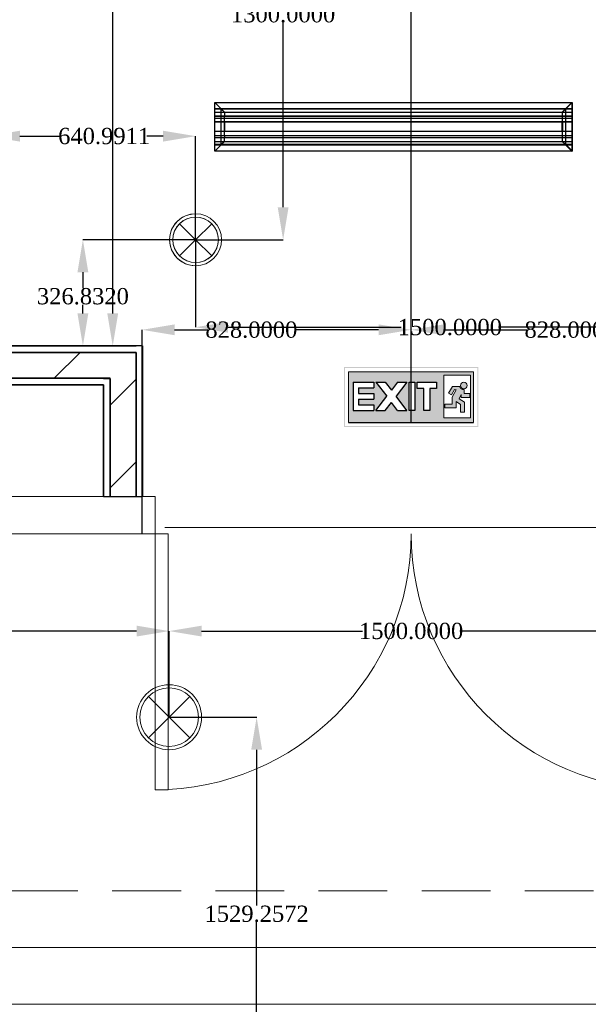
# Model space of a CAD drawing. Header units: inches. Extents: x -78787 to 29484, y -9517 to 23232.
# Tile 24 of 256: x -13874 to -12124, y -6532 to -3499. Entities that reach past the tile are written whole.
import ezdxf
from ezdxf.enums import TextEntityAlignment as Align

# ---------------------------------------------------------------- set-up
doc = ezdxf.new("R2010")
doc.units = ezdxf.units.IN
doc.header["$MEASUREMENT"] = 0
doc.linetypes.add('Dot & Dashed', pattern=[670.277762, 317.5, -176.388889, 0, -176.388874])
doc.linetypes.add('Hidden', pattern=[317.5, 211.666667, -105.833333])
for name, color, linetype in [('- ავარიული განათება', 7, 'Continuous'), ('- განათება', 7, 'Continuous'), ('- მექანიკური ნაწილი', 7, 'Continuous'), ('Edges', 7, 'Continuous'), ('New_Structural - Bearing', 7, 'Continuous'), ('Structural - Bearing', 7, 'Continuous'), ('Structural - Grid', 7, 'Continuous')]:
    doc.layers.add(name, color=color, linetype=linetype)
for name, color, linetype, lineweight in [('Archicad Doors_Pen_No__1', 7, 'Continuous', 13), ('New_2D Drafting - General_Pen_No__2', 8, 'Continuous', 15), ('New_Interior - Lamp_Pen_No__20', 1, 'Continuous', 0), ('New_Structural - Bearing_Pen_No__1', 7, 'Continuous', 13), ('New_Structural - Bearing_Pen_No__6', 5, 'Continuous', 35), ('Structural - Bearing_Pen_No__1', 7, 'Continuous', 13)]:
    doc.layers.add(name, color=color, linetype=linetype, lineweight=lineweight)
for name, color, linetype, lineweight, true_color in [('New_Interior - Lamp_Pen_No__77', 7, 'Continuous', 20, 0xffeb28), ('New_Structural - Bearing_Pen_No__57', 7, 'Continuous', 25, 0xdcd214), ('Structural - Bearing_Pen_No__102', 7, 'Continuous', 13, 0xcccccc), ('Structural - Grid_Pen_No__81', 7, 'Continuous', 20, 0x6a6a6a)]:
    doc.layers.add(name, color=color, linetype=linetype, lineweight=lineweight, true_color=true_color)
doc.styles.add('GENERATED_STYLE_2', font='txt')
doc.styles.get("Standard").update_dxf_attribs({"font": 'arial.ttf'})
doc.dimstyles.get("Standard").update_dxf_attribs({"dimtxt": 0.18, "dimasz": 0.18, "dimexe": 0.18, "dimexo": 0.0625, "dimgap": 0.09, "dimtad": 0, "dimtih": 1, "dimtoh": 1, "dimdec": 4, "dimzin": 0, "dimdsep": 46, "dimtxsty": 'Standard', "dimcen": 0.09, "dimadec": 0, "dimazin": 0, "dimtfac": 1, "dimtdec": 4, "dimtofl": 0, "dimtmove": 0, "dimatfit": 3, "dimfxl": 1, "dimtolj": 1, "dimtzin": 0, "dimarcsym": 0})
pattern_1 = [(45, (0, 0), (-127.2792, 127.2792), [])]

# ---------------------------------------------------------------- blocks, each defined once
blk = doc.blocks.new('Slab_1', base_point=(-47183.8, 14488))
at = {"layer": 'Structural - Bearing_Pen_No__1', "color": 7, "linetype": 'Continuous', "lineweight": 13, "flags": 128}
blk.add_lwpolyline([(-47183.8, 14488), (1166.2, 14488), (1166.2, 32488), (-317.2, 32488), (-317.2, 39238), (-26465.1, 39238), (-29183.8, 32838), (-47183.8, 32838)], close=True, dxfattribs=at)
blk = doc.blocks.new('Double Door with 2 Sidelights_ Transom')
at = {"layer": 'Archicad Doors_Pen_No__1', "color": 7, "linetype": 'Continuous', "lineweight": 13}
for p, q in [((-788, 788), (-788, 0)), ((-748, 788), (-788, 788)), ((-748, 0), (-748, 788)), ((-788, 0), (-828, 0)), ((-828, 0), (-828, -115)), ((-788, -115), (-788, 0)), ((-788, 0), (-748, 0)), ((-758, -20), (758, -20)), ((-828, -115), (-788, -115))]:
    blk.add_line(p, q, dxfattribs=at)
at = {"layer": 'Archicad Doors_Pen_No__1', "color": 7, "linetype": 'Continuous', "lineweight": 13, "flags": 128}
blk.add_lwpolyline([(-2785, -115), (-828, -115), (-828, 0), (-2785, 0)], close=True, dxfattribs=at)
at = {"layer": 'Archicad Doors_Pen_No__1', "color": 7, "linetype": 'Continuous', "lineweight": 13}
for centre, start, end in [((-788, 0), 0, 90), ((788, 0), 90, 180)]:
    blk.add_arc(centre, 788, start, end, dxfattribs=at)
blk = doc.blocks.new('Wall_12', base_point=(-40833.8, 15936.9))
at = {"layer": 'Archicad Doors_Pen_No__1', "color": 7, "linetype": 'Continuous', "lineweight": 13, "xscale": -1, "zscale": 1000, "rotation": 180}
blk.add_blockref('Double Door with 2 Sidelights_ Transom', (-38008.8, 15936.9), dxfattribs=at)
blk = doc.blocks.new('Wall_50', base_point=(-38835.6, 16051.4))
at = {"layer": 'New_Structural - Bearing_Pen_No__57', "linetype": 'Continuous', "lineweight": 25, "true_color": 0xdcd214}
h = blk.add_hatch(dxfattribs=at)
h.set_pattern_fill('MASONRY_BLOCK', color=52, style=0, pattern_type=2)
h.set_pattern_definition(pattern_1)
h.paths.add_polyline_path([(-38935.6, 16416.1), (-38855.6, 16496.1), (-38935.6, 16496.1)])
h = blk.add_hatch(dxfattribs=at)
h.set_pattern_fill('MASONRY_BLOCK', color=52, style=0, pattern_type=2)
h.set_pattern_definition(pattern_1)
h.paths.add_polyline_path([(-38935.6, 16416.1), (-38855.6, 16416.1), (-38855.6, 16496.1)])
h = blk.add_hatch(dxfattribs=at)
h.set_pattern_fill('MASONRY_BLOCK', color=52, style=0, pattern_type=2)
h.set_pattern_definition(pattern_1)
h.paths.add_polyline_path([(-38935.6, 16416.1), (-38935.6, 16051.4), (-38855.6, 16051.4), (-38855.6, 16416.1)])
at = {"layer": 'New_Structural - Bearing_Pen_No__1', "color": 7, "linetype": 'Continuous', "lineweight": 13, "flags": 128}
for points in [[(-38835.6, 16516.1), (-38855.6, 16516.1)], [(-38935.6, 16051.4), (-38955.6, 16051.4)], [(-38855.6, 16051.4), (-38935.6, 16051.4)], [(-38835.6, 16051.4), (-38855.6, 16051.4)]]:
    blk.add_lwpolyline(points, dxfattribs=at)
at = {"layer": 'New_Structural - Bearing_Pen_No__6', "color": 5, "linetype": 'Continuous', "lineweight": 35}
for p, q in [((-38855.6, 16496.1), (-38935.6, 16496.1)), ((-38855.6, 16416.1), (-38855.6, 16496.1)), ((-38935.6, 16416.1), (-38955.6, 16416.1)), ((-38935.6, 16416.1), (-38935.6, 16051.4)), ((-38855.6, 16051.4), (-38855.6, 16416.1))]:
    blk.add_line(p, q, dxfattribs=at)
at = {"layer": 'New_Structural - Bearing_Pen_No__6', "color": 5, "linetype": 'Continuous', "lineweight": 35, "flags": 128}
for points in [[(-38835.6, 16051.4), (-38835.6, 16516.1)], [(-38955.6, 16396.1), (-38955.6, 16051.4)]]:
    blk.add_lwpolyline(points, dxfattribs=at)
blk = doc.blocks.new('Wall_51', base_point=(-38835.6, 16516.1))
at = {"layer": 'New_Structural - Bearing_Pen_No__57', "linetype": 'Continuous', "lineweight": 25, "true_color": 0xdcd214}
h = blk.add_hatch(dxfattribs=at)
h.set_pattern_fill('MASONRY_BLOCK', color=52, style=0, pattern_type=2)
h.set_pattern_definition(pattern_1)
h.paths.add_polyline_path([(-39333.2, 16496.1), (-39413.2, 16496.1), (-39413.2, 16416.1)])
h = blk.add_hatch(dxfattribs=at)
h.set_pattern_fill('MASONRY_BLOCK', color=52, style=0, pattern_type=2)
h.set_pattern_definition(pattern_1)
h.paths.add_polyline_path([(-39333.2, 16496.1), (-39413.2, 16416.1), (-39333.2, 16416.1)])
h = blk.add_hatch(dxfattribs=at)
h.set_pattern_fill('MASONRY_BLOCK', color=52, style=0, pattern_type=2)
h.set_pattern_definition(pattern_1)
h.paths.add_polyline_path([(-39333.2, 16496.1), (-39333.2, 16416.1), (-38935.6, 16416.1), (-38935.6, 16496.1)])
at = {"layer": 'New_Structural - Bearing_Pen_No__1', "color": 7, "linetype": 'Continuous', "lineweight": 13, "flags": 128}
blk.add_lwpolyline([(-39433.2, 16396.1), (-39433.2, 16416.1)], dxfattribs=at)
at = {"layer": 'New_Structural - Bearing_Pen_No__6', "color": 5, "linetype": 'Continuous', "lineweight": 35}
for p, q in [((-39333.2, 16516.1), (-39333.2, 16496.1)), ((-39413.2, 16496.1), (-39413.2, 16416.1)), ((-38935.6, 16496.1), (-39333.2, 16496.1)), ((-38855.6, 16496.1), (-38935.6, 16496.1)), ((-39413.2, 16416.1), (-39333.2, 16416.1)), ((-39333.2, 16416.1), (-38955.6, 16416.1)), ((-38935.6, 16416.1), (-38955.6, 16416.1))]:
    blk.add_line(p, q, dxfattribs=at)
at = {"layer": 'New_Structural - Bearing_Pen_No__6', "color": 5, "linetype": 'Continuous', "lineweight": 35, "flags": 128}
for points in [[(-38855.6, 16516.1), (-39313.2, 16516.1)], [(-39433.2, 16396.1), (-38955.6, 16396.1)]]:
    blk.add_lwpolyline(points, dxfattribs=at)
blk = doc.blocks.new('Standard grid marker')
at = {"layer": 'Structural - Grid_Pen_No__81', "color": 251, "linetype": 'Continuous', "lineweight": 20, "true_color": 0x6a6a6a}
blk.add_line((1000, 0), (51328.1, 0), dxfattribs=at)
at = {"layer": 'Structural - Grid_Pen_No__81', "color": 251, "lineweight": 20, "true_color": 0x6a6a6a, "style": 'GENERATED_STYLE_2'}
for tag, p in [('AC_MarkerText_1_0', (-100, -144)), ('AC_MarkerText_1_1', (52428.1, -144))]:
    blk.add_attdef(tag, text='', height=100, rotation=180, dxfattribs=at).set_placement(p, align=Align.TOP_CENTER)
blk = doc.blocks.new('Beam_10', base_point=(-47008.8, 14663))
at = {"layer": 'Structural - Bearing_Pen_No__102', "color": 254, "linetype": 'Hidden', "lineweight": 13, "true_color": 0xcccccc}
for p, q in [((-40833.8, 14838), (-35183.8, 14838)), ((-47183.8, 14488), (1166.2, 14488))]:
    blk.add_line(p, q, dxfattribs=at)
at = {"layer": 'Structural - Bearing_Pen_No__102', "color": 254, "linetype": 'Dot & Dashed', "lineweight": 13, "true_color": 0xcccccc}
blk.add_line((-47008.8, 14663), (991.2, 14663), dxfattribs=at)
blk = doc.blocks.new('Recessed Spot')
at = {"layer": 'New_Interior - Lamp_Pen_No__77', "color": 2, "linetype": 'Continuous', "lineweight": 20, "true_color": 0xffeb28}
for q in [(-49.5, 49.5), (49.5, 49.5), (-49.5, -49.5), (49.5, -49.5)]:
    blk.add_line((0, 0), q, dxfattribs=at)
at = {"layer": 'New_Interior - Lamp_Pen_No__77', "color": 2, "linetype": 'Continuous', "lineweight": 20, "true_color": 0xffeb28, "flags": 128}
blk.add_lwpolyline([(80, 0, 1), (-80, 0, 1)], format="xyb", close=True, dxfattribs=at)
at = {"layer": 'New_Interior - Lamp_Pen_No__77', "color": 2, "linetype": 'Continuous', "lineweight": 20, "true_color": 0xffeb28}
blk.add_circle((0, 0), 70, dxfattribs=at)
blk = doc.blocks.new('Recessed Spot_2')
at = {"layer": 'New_Interior - Lamp_Pen_No__20', "color": 1, "linetype": 'Continuous', "lineweight": 0}
for q in [(-63.6, 63.6), (63.6, 63.6), (-63.6, -63.6), (63.6, -63.6)]:
    blk.add_line((0, 0), q, dxfattribs=at)
at = {"layer": 'New_Interior - Lamp_Pen_No__20', "color": 1, "linetype": 'Continuous', "lineweight": 0, "flags": 128}
blk.add_lwpolyline([(100, 0, 1), (-100, 0, 1)], format="xyb", close=True, dxfattribs=at)
at = {"layer": 'New_Interior - Lamp_Pen_No__20', "color": 1, "linetype": 'Continuous', "lineweight": 0}
blk.add_circle((0, 0), 90, dxfattribs=at)
blk = doc.blocks.new('lineardiffplan')
blk.add_lwpolyline([(393.1, 274.9), (1492.8, 274.9), (1492.8, 124.4), (393.1, 124.4)], close=True)
at = {"layer": 'Edges'}
for p, q in [((392.8, 274.9), (392.8, 274.6)), ((393.1, 274.9), (392.8, 274.9)), ((422.8, 244.9), (392.8, 274.9)), ((392.8, 274.6), (392.9, 274.5)), ((392.9, 125.2), (392.9, 274.5)), ((412.4, 255), (392.9, 274.5)), ((393.1, 274.9), (393.2, 274.8)), ((393.2, 274.8), (412.7, 255.3)), ((1462.8, 244.9), (1492.8, 274.9)), ((1472.9, 255.3), (1492.4, 274.8)), ((1473.2, 254.9), (1492.8, 274.5)), ((1492.4, 274.8), (1492.5, 274.9)), ((1492.8, 274.9), (1492.5, 274.9)), ((1492.8, 274.5), (1492.8, 274.9)), ((1492.8, 274.5), (1492.8, 274.5)), ((1492.8, 125.4), (1492.8, 274.5)), ((1492.8, 255.3), (392.9, 255.3)), ((392.9, 254.9), (1492.8, 254.9)), ((392.9, 244.9), (1492.8, 244.9)), ((412.4, 144.7), (412.4, 255)), ((412.8, 254.6), (412.4, 255)), ((412.7, 255.3), (413.1, 254.9)), ((412.8, 145.1), (412.8, 254.6)), ((412.8, 254.6), (422.8, 244.6)), ((413.1, 254.9), (423.1, 244.9)), ((422.8, 244.6), (422.8, 244.9)), ((422.8, 244.9), (423.1, 244.9)), ((422.8, 244.6), (422.8, 244.6)), ((422.8, 244.6), (422.8, 233.2)), ((423.1, 244.9), (423.1, 244.9)), ((1472.5, 254.9), (1462.5, 244.9)), ((1462.5, 244.9), (1462.5, 244.9)), ((1462.5, 244.9), (1462.8, 244.9)), ((1462.8, 244.9), (1462.9, 244.6)), ((1462.8, 244.5), (1462.9, 244.6)), ((1462.8, 233.2), (1462.8, 244.5)), ((1462.9, 244.6), (1472.8, 254.5)), ((1472.9, 255.3), (1472.5, 254.9)), ((1472.8, 254.5), (1473.2, 254.9)), ((1472.8, 254.5), (1472.8, 145.3)), ((1473.2, 144.9), (1473.2, 254.9)), ((392.9, 233.2), (1492.8, 233.2)), ((392.9, 233), (1492.8, 233)), ((392.9, 226.8), (1492.8, 226.8)), ((392.9, 226.5), (1492.8, 226.5)), ((392.9, 214.9), (1492.8, 214.9)), ((1492.8, 214.8), (392.9, 214.8)), ((422.4, 214.9), (422.3, 214.9)), ((422.8, 214.9), (422.4, 214.9)), ((422.8, 233), (422.8, 233.2)), ((422.8, 226.8), (422.8, 233)), ((422.8, 226.5), (422.8, 226.8)), ((422.8, 214.9), (422.8, 226.5)), ((422.8, 184.9), (422.8, 214.9)), ((423.2, 214.9), (422.8, 214.9)), ((423.2, 214.8), (422.8, 214.9)), ((423.2, 214.8), (423.2, 214.9)), ((423.2, 214.8), (423.2, 184.9)), ((1462.8, 214.9), (1462.4, 214.9)), ((1462.4, 214.9), (1462.4, 214.8)), ((1462.8, 214.9), (1462.4, 214.8)), ((1462.4, 184.9), (1462.4, 214.8)), ((1462.8, 233), (1462.8, 233.2)), ((1462.8, 226.8), (1462.8, 233)), ((1462.8, 226.5), (1462.8, 226.8)), ((1462.8, 214.9), (1462.8, 226.5)), ((1462.8, 214.9), (1462.8, 184.9)), ((1462.8, 214.9), (1463.2, 214.9)), ((1463.2, 214.9), (1463.3, 214.9)), ((1492.8, 184.9), (392.9, 184.9)), ((422.4, 184.9), (422.3, 184.9)), ((422.8, 184.9), (422.4, 184.9)), ((422.8, 184.9), (423.2, 184.9)), ((422.8, 173.2), (422.8, 184.9)), ((1462.4, 184.9), (1462.8, 184.9)), ((1462.8, 173.2), (1462.8, 184.9)), ((1463.2, 184.9), (1462.8, 184.9)), ((1463.2, 184.9), (1463.3, 184.9)), ((392.8, 124.9), (422.8, 154.9)), ((392.9, 173.2), (1492.8, 173.2)), ((392.9, 173), (1492.8, 173)), ((392.9, 166.8), (1492.8, 166.8)), ((392.9, 166.5), (1492.8, 166.5)), ((392.9, 154.9), (1492.8, 154.9)), ((412.8, 145.1), (422.8, 155.1)), ((423.1, 154.8), (413.1, 144.9)), ((422.8, 173), (422.8, 173.2)), ((422.8, 173), (422.8, 166.8)), ((422.8, 166.5), (422.8, 166.8)), ((422.8, 155.1), (422.8, 166.5)), ((422.8, 154.9), (422.8, 155.1)), ((422.8, 155.1), (422.8, 155.1)), ((423.1, 154.8), (422.8, 154.9)), ((423.1, 154.8), (423.1, 154.9)), ((1462.5, 154.8), (1462.4, 154.9)), ((1462.8, 154.9), (1462.5, 154.8)), ((1462.5, 154.8), (1472.4, 144.9)), ((1462.8, 173), (1462.8, 173.2)), ((1462.8, 166.8), (1462.8, 173)), ((1462.8, 166.5), (1462.8, 166.8)), ((1462.8, 155.3), (1462.8, 166.5)), ((1462.9, 155.2), (1462.8, 155.3)), ((1462.9, 155.2), (1462.8, 154.9)), ((1462.8, 154.9), (1492.8, 124.9)), ((1472.8, 145.3), (1462.9, 155.2)), ((392.9, 125.2), (392.8, 125.1)), ((392.8, 125.1), (392.8, 124.9)), ((392.8, 124.9), (393.1, 124.9)), ((1492.8, 144.9), (392.9, 144.9)), ((392.9, 125.2), (412.4, 144.7)), ((392.9, 144.5), (1492.8, 144.5)), ((393.2, 124.9), (393.1, 124.9)), ((412.7, 144.5), (393.2, 124.9)), ((412.8, 145.1), (412.4, 144.7)), ((412.7, 144.5), (413.1, 144.9)), ((1472.4, 144.9), (1472.8, 144.5)), ((1473.2, 144.9), (1472.8, 145.3)), ((1472.8, 144.5), (1492.4, 124.9)), ((1473.2, 144.9), (1492.8, 125.4)), ((1492.4, 124.9), (1492.8, 124.9)), ((1492.4, 124.9), (1492.4, 124.9)), ((1492.8, 125.3), (1492.8, 125.4)), ((1492.8, 124.9), (1492.8, 125.3))]:
    blk.add_line(p, q, dxfattribs=at)
blk = doc.blocks.new('*D667')
at = {"layer": '- განათება', "color": 0, "lineweight": -2, "transparency": 16777216}
for p, q in [((-13332.5, -2876.6), (-13062.9, -2876.6)), ((-13063.1, -2976.6), (-13063.1, -3456.9)), ((-13063.1, -4076.6), (-13063.1, -3508.1)), ((-13332.5, -4176.6), (-13062.9, -4176.6))]:
    blk.add_line(p, q, dxfattribs=at)
at = {"layer": '- განათება', "color": 0, "transparency": 16777216}
for points in [[(-13079.7, -2976.6), (-13046.4, -2976.6), (-13063.1, -2876.6)], [(-13079.7, -4076.6), (-13046.4, -4076.6), (-13063.1, -4176.6)]]:
    blk.add_solid(points, dxfattribs=at)
at = {"layer": 'Defpoints', "color": 0, "transparency": 16777216}
for p in [(-13332.5, -2876.6), (-13332.5, -4176.6), (-13063.1, -4176.6)]:
    blk.add_point(p, dxfattribs=at)
at = {"layer": '- განათება', "color": 0, "transparency": 16777216, "insert": (-13063.1, -3482.5), "char_height": 50, "attachment_point": 5}
blk.add_mtext('\\A1;{\\fSylfaen|b0|i0|c0|p18;1300.0000}', dxfattribs=at)
blk = doc.blocks.new('*D668')
at = {"layer": '- განათება', "color": 0, "lineweight": -2, "transparency": 16777216}
for p, q in [((-13332.6, -4176.6), (-13679.6, -4176.6)), ((-13679.4, -4276.6), (-13679.4, -4325.3)), ((-13679.4, -4403.5), (-13679.4, -4376.7)), ((-13523.1, -4503.5), (-13679.6, -4503.5))]:
    blk.add_line(p, q, dxfattribs=at)
at = {"layer": '- განათება', "color": 0, "transparency": 16777216}
for points in [[(-13696.1, -4276.6), (-13662.7, -4276.6), (-13679.4, -4176.6)], [(-13696.1, -4403.5), (-13662.7, -4403.5), (-13679.4, -4503.5)]]:
    blk.add_solid(points, dxfattribs=at)
at = {"layer": 'Defpoints', "color": 0, "transparency": 16777216}
for p in [(-13679.4, -4176.6), (-13332.5, -4176.6), (-13523, -4503.5)]:
    blk.add_point(p, dxfattribs=at)
at = {"layer": '- განათება', "color": 0, "transparency": 16777216, "insert": (-13679.4, -4351), "char_height": 50, "attachment_point": 5}
blk.add_mtext('\\A1;{\\fSylfaen|b0|i0|c0|p18;326.8320}', dxfattribs=at)
blk = doc.blocks.new('*D669')
at = {"layer": '- განათება', "color": 0, "lineweight": -2, "transparency": 16777216}
for p, q in [((-13973.5, -4380.4), (-13973.5, -3857.3)), ((-13873.5, -3857.5), (-13745.2, -3857.5)), ((-13432.5, -3857.5), (-13482.8, -3857.5)), ((-13332.5, -4176.6), (-13332.5, -3857.3))]:
    blk.add_line(p, q, dxfattribs=at)
at = {"layer": '- განათება', "color": 0, "transparency": 16777216}
for points in [[(-13873.5, -3840.8), (-13873.5, -3874.2), (-13973.5, -3857.5)], [(-13432.5, -3840.8), (-13432.5, -3874.2), (-13332.5, -3857.5)]]:
    blk.add_solid(points, dxfattribs=at)
at = {"layer": 'Defpoints', "color": 0, "transparency": 16777216}
for p in [(-13973.5, -3857.5), (-13332.5, -4176.6), (-13973.5, -4380.5)]:
    blk.add_point(p, dxfattribs=at)
at = {"layer": '- განათება', "color": 0, "transparency": 16777216, "insert": (-13614, -3857.5), "char_height": 50, "attachment_point": 5}
blk.add_mtext('\\A1;{\\fSylfaen|b0|i0|c0|p18;640.9911}', dxfattribs=at)
blk = doc.blocks.new('*D672')
at = {"layer": '- განათება', "color": 0, "lineweight": -2, "transparency": 16777216}
for p, q in [((-13332.5, -4176.7), (-13332.5, -4446.3)), ((-11832.5, -4176.7), (-11832.5, -4446.3)), ((-13232.5, -4446.1), (-12699.6, -4446.1)), ((-11932.5, -4446.1), (-12400.4, -4446.1))]:
    blk.add_line(p, q, dxfattribs=at)
at = {"layer": '- განათება', "color": 0, "transparency": 16777216}
for points in [[(-13232.5, -4429.4), (-13232.5, -4462.8), (-13332.5, -4446.1)], [(-11932.5, -4429.4), (-11932.5, -4462.8), (-11832.5, -4446.1)]]:
    blk.add_solid(points, dxfattribs=at)
at = {"layer": 'Defpoints', "color": 0, "transparency": 16777216}
for p in [(-13332.5, -4176.6), (-11832.5, -4176.6), (-13332.5, -4446.1)]:
    blk.add_point(p, dxfattribs=at)
at = {"layer": '- განათება', "color": 0, "transparency": 16777216, "insert": (-12550, -4446.1), "char_height": 50, "attachment_point": 5}
blk.add_mtext('\\A1;{\\fSylfaen|b0|i0|c0|p18;1500.0000}', dxfattribs=at)
blk = doc.blocks.new('*D1050')
at = {"layer": '- განათება', "color": 0, "lineweight": -2, "transparency": 16777216}
for p, q in [((-14914.1, -5647.3), (-14914.1, -5381.8)), ((-14814.1, -5382), (-14378.4, -5382)), ((-13514.1, -5382), (-14079.1, -5382)), ((-13414.1, -5647.3), (-13414.1, -5381.8))]:
    blk.add_line(p, q, dxfattribs=at)
at = {"layer": '- განათება', "color": 0, "transparency": 16777216}
for points in [[(-14814.1, -5365.3), (-14814.1, -5398.7), (-14914.1, -5382)], [(-13514.1, -5365.3), (-13514.1, -5398.7), (-13414.1, -5382)]]:
    blk.add_solid(points, dxfattribs=at)
at = {"layer": 'Defpoints', "color": 0, "transparency": 16777216}
for p in [(-13414.1, -5382), (-14914.1, -5647.3), (-13414.1, -5647.3)]:
    blk.add_point(p, dxfattribs=at)
at = {"layer": '- განათება', "color": 0, "transparency": 16777216, "insert": (-14228.8, -5382), "char_height": 50, "attachment_point": 5}
blk.add_mtext('\\A1;{\\fSylfaen|b0|i0|c0|p18;1500.0000}', dxfattribs=at)
blk = doc.blocks.new('*D1051')
at = {"layer": '- განათება', "color": 0, "lineweight": -2, "transparency": 16777216}
for p, q in [((-13414.1, -5647.3), (-13414.1, -5381.8)), ((-13314.1, -5382), (-12818.7, -5382)), ((-12014.1, -5382), (-12519.4, -5382)), ((-11914.1, -5647.3), (-11914.1, -5381.8))]:
    blk.add_line(p, q, dxfattribs=at)
at = {"layer": '- განათება', "color": 0, "transparency": 16777216}
for points in [[(-13314.1, -5365.3), (-13314.1, -5398.7), (-13414.1, -5382)], [(-12014.1, -5365.3), (-12014.1, -5398.7), (-11914.1, -5382)]]:
    blk.add_solid(points, dxfattribs=at)
at = {"layer": 'Defpoints', "color": 0, "transparency": 16777216}
for p in [(-11914.1, -5382), (-13414.1, -5647.3), (-11914.1, -5647.3)]:
    blk.add_point(p, dxfattribs=at)
at = {"layer": '- განათება', "color": 0, "transparency": 16777216, "insert": (-12669.1, -5382), "char_height": 50, "attachment_point": 5}
blk.add_mtext('\\A1;{\\fSylfaen|b0|i0|c0|p18;1500.0000}', dxfattribs=at)
blk = doc.blocks.new('*D1056')
at = {"layer": '- განათება', "color": 0, "lineweight": -2, "transparency": 16777216}
for p, q in [((-13414, -5647.3), (-13144.4, -5647.3)), ((-13144.6, -5747.3), (-13144.6, -6227.5)), ((-13144.6, -7076.6), (-13144.6, -6278.8)), ((-13414, -7176.6), (-13144.4, -7176.6))]:
    blk.add_line(p, q, dxfattribs=at)
at = {"layer": '- განათება', "color": 0, "transparency": 16777216}
for points in [[(-13161.3, -5747.3), (-13127.9, -5747.3), (-13144.6, -5647.3)], [(-13161.3, -7076.6), (-13127.9, -7076.6), (-13144.6, -7176.6)]]:
    blk.add_solid(points, dxfattribs=at)
at = {"layer": 'Defpoints', "color": 0, "transparency": 16777216}
for p in [(-13414.1, -5647.3), (-13414.1, -7176.6), (-13144.6, -7176.6)]:
    blk.add_point(p, dxfattribs=at)
at = {"layer": '- განათება', "color": 0, "transparency": 16777216, "insert": (-13144.6, -6253.2), "char_height": 50, "attachment_point": 5}
blk.add_mtext('\\A1;{\\fSylfaen|b0|i0|c0|p18;1529.2572}', dxfattribs=at)
blk = doc.blocks.new('AVARIULI GANATEBA')
at = {"layer": '- განათება', "color": 3, "linetype": 'Continuous', "lineweight": 20}
for q in [(-49.5, 49.5), (49.5, 49.5), (-49.5, -49.5), (49.5, -49.5)]:
    blk.add_line((0, 0), q, dxfattribs=at)
for major_axis, start_param, end_param in [((56.6, 56.6), 0.785398, 3.926991), ((-49.5, 49.5), 2.356194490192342, 8.639379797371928), ((56.6, 56.6), 3.926991, 7.068583)]:
    blk.add_ellipse((0, 0), major_axis=major_axis, ratio=1, start_param=start_param, end_param=end_param, dxfattribs=at)
blk = doc.blocks.new('საევაკუაციო მანიშნებელი გასასვლელი')
at = {"linetype": 'Continuous', "lineweight": 35}
h = blk.add_hatch(color=7, dxfattribs=at)
h.paths.add_polyline_path([(9307.3, 3801.4), (10271.2, 3801.4), (10271.2, 4231.8), (9307.3, 4231.8)])
h.paths.add_polyline_path([(10265, 3807.7), (9313.9, 3807.7), (9313.9, 4225.5), (10265, 4225.5)], flags=0)
h = blk.add_hatch(color=3)
h.dxf.hatch_style = 1
h.paths.add_polyline_path([(9341, 4198.3), (9341, 3833.9), (10237.3, 3833.9), (10237.3, 4198.3)])
h.paths.add_polyline_path([(9691.6, 4124.1), (9758.7, 4124.1), (9681.1, 4022.1), (9758.7, 3920.1), (9691.6, 3920.1), (9647.6, 3978), (9603.5, 3920.1), (9536.5, 3920.1), (9614, 4022.1), (9536.5, 4124.1), (9603.5, 4124.1), (9647.6, 4066.2)], flags=16)
h.paths.add_polyline_path([(9774.3, 4124.1), (9816.6, 4124.1), (9816.6, 3920.1), (9774.3, 3920.1)], flags=16)
h.paths.add_polyline_path([(9522.5, 4124.1), (9522.5, 4083.3), (9412.2, 4083.3), (9412.2, 4042.5), (9522.5, 4042.5), (9522.5, 4001.7), (9412.2, 4001.7), (9412.2, 3960.9), (9522.5, 3960.9), (9522.5, 3920.1), (9374.5, 3920.1), (9374.5, 4124.1)], flags=16)
h.paths.add_polyline_path([(9832.2, 4124.1), (9971.8, 4124.1), (9971.8, 4079.1), (9923.1, 4079.1), (9923.1, 3920.1), (9880.8, 3920.1), (9880.8, 4079.1), (9832.2, 4079.1)], flags=16)
h.paths.add_polyline_path([(10022.9, 4174.4), (10215, 4174.4), (10215, 3866.7), (10022.9, 3866.7)], flags=16)
h.paths.add_polyline_path([(10057, 4045), (10085.4, 4093.5), (10137.7, 4093.5, 0.505536), (10169.3, 4071.8), (10169.3, 4042.7), (10209.7, 4042.7), (10209.7, 4014.3), (10147.6, 4014.3), (10147.6, 4034.3), (10132.6, 4003.5), (10171.2, 3979.9), (10171.2, 3908.9), (10143.4, 3908.9), (10143.4, 3964.3), (10112.7, 3985.3), (10112.7, 3938.2), (10029.9, 3938.2), (10029.9, 3964.9), (10084.5, 3964.9), (10084.5, 4014.9), (10113.1, 4068.1), (10100.1, 4071.7), (10079.1, 4032.2)], flags=0)
h.paths.add_polyline_path([(10144, 4100.1, -1), (10191.6, 4100.1, -1)], flags=0)
h = blk.add_hatch(color=3)
h.dxf.hatch_style = 1
h.paths.add_polyline_path([(10147.6, 4034.3), (10147.6, 4014.3), (10209.7, 4014.3), (10209.7, 4042.7), (10169.3, 4042.7), (10169.3, 4071.8, -0.505536), (10137.7, 4093.5), (10085.4, 4093.5), (10057, 4045), (10079.1, 4032.2), (10100.1, 4071.7), (10113.1, 4068.1), (10084.5, 4014.9), (10084.5, 3964.9), (10029.9, 3964.9), (10029.9, 3938.2), (10112.7, 3938.2), (10112.7, 3985.3), (10143.4, 3964.3), (10143.4, 3908.9), (10171.2, 3908.9), (10171.2, 3979.9), (10132.6, 4003.5)])
h.paths.add_polyline_path([(10191.6, 4100.1, 1), (10144, 4100.1, 1)])
at = {"color": 7, "linetype": 'Continuous', "lineweight": 13}
for p, q in [((10237.3, 4198.3), (9341, 4198.3)), ((9341, 4198.3), (9341, 3833.9)), ((10215, 4174.4), (10022.9, 4174.4)), ((10022.9, 4174.4), (10022.9, 3866.7)), ((10215, 3866.7), (10215, 4174.4)), ((10237.3, 3833.9), (10237.3, 4198.3)), ((10085.4, 4093.5), (10057, 4045)), ((10057, 4045), (10079.1, 4032.2)), ((10079.1, 4032.2), (10100.1, 4071.7)), ((10113.1, 4068.1), (10084.5, 4014.9)), ((10137.7, 4093.5), (10085.4, 4093.5)), ((10100.1, 4071.7), (10113.1, 4068.1)), ((10132.6, 4003.5), (10147.6, 4034.3)), ((10147.6, 4034.3), (10147.6, 4014.3)), ((10169.3, 4042.7), (10169.3, 4071.8)), ((10209.7, 4042.7), (10169.3, 4042.7)), ((10209.7, 4014.3), (10209.7, 4042.7)), ((10084.5, 3964.9), (10029.9, 3964.9)), ((10029.9, 3964.9), (10029.9, 3938.2)), ((10084.5, 4014.9), (10084.5, 3964.9)), ((10112.7, 3938.2), (10112.7, 3985.3)), ((10112.7, 3985.3), (10143.4, 3964.3)), ((10171.2, 3979.9), (10132.6, 4003.5)), ((10143.4, 3964.3), (10143.4, 3908.9)), ((10147.6, 4014.3), (10209.7, 4014.3)), ((10171.2, 3908.9), (10171.2, 3979.9)), ((10029.9, 3938.2), (10112.7, 3938.2)), ((10143.4, 3908.9), (10171.2, 3908.9)), ((10022.9, 3866.7), (10215, 3866.7))]:
    blk.add_line(p, q, dxfattribs=at)
at = {"color": 7}
for p, q in [((9374.5, 4124.1), (9374.5, 3920.1)), ((9374.5, 4124.1), (9522.5, 4124.1)), ((9522.5, 4124.1), (9522.5, 4083.3)), ((9536.5, 4124.1), (9603.5, 4124.1)), ((9536.5, 4124.1), (9614, 4022.1)), ((9603.5, 4124.1), (9647.6, 4066.2)), ((9691.6, 4124.1), (9647.6, 4066.2)), ((9758.7, 4124.1), (9681.1, 4022.1)), ((9691.6, 4124.1), (9758.7, 4124.1)), ((9774.3, 4124.1), (9816.6, 4124.1)), ((9774.3, 3920.1), (9774.3, 4124.1)), ((9816.6, 4124.1), (9816.6, 3920.1)), ((9832.2, 4079.1), (9832.2, 4124.1)), ((9832.2, 4124.1), (9971.8, 4124.1)), ((9971.8, 4124.1), (9971.8, 4079.1)), ((9412.2, 4083.3), (9522.5, 4083.3)), ((9412.2, 4083.3), (9412.2, 4042.5)), ((9412.2, 4042.5), (9522.5, 4042.5)), ((9522.5, 4042.5), (9522.5, 4001.7)), ((9880.8, 4079.1), (9832.2, 4079.1)), ((9880.8, 3920.1), (9880.8, 4079.1)), ((9971.8, 4079.1), (9923.1, 4079.1)), ((9923.1, 4079.1), (9923.1, 3920.1)), ((9412.2, 4001.7), (9522.5, 4001.7)), ((9412.2, 4001.7), (9412.2, 3960.9)), ((9412.2, 3960.9), (9522.5, 3960.9)), ((9522.5, 3960.9), (9522.5, 3920.1)), ((9536.5, 3920.1), (9614, 4022.1)), ((9603.5, 3920.1), (9647.6, 3978)), ((9691.6, 3920.1), (9647.6, 3978)), ((9758.7, 3920.1), (9681.1, 4022.1)), ((9374.5, 3920.1), (9522.5, 3920.1)), ((9536.5, 3920.1), (9603.5, 3920.1)), ((9691.6, 3920.1), (9758.7, 3920.1)), ((9816.6, 3920.1), (9774.3, 3920.1)), ((9923.1, 3920.1), (9880.8, 3920.1)), ((9341, 3833.9), (10237.3, 3833.9))]:
    blk.add_line(p, q, dxfattribs=at)
at = {"color": 7, "linetype": 'Continuous', "lineweight": 13}
for centre, start, end in [((10167.8, 4100.1), 360, 180), ((10167.8, 4100.1), 180, 0), ((10161.5, 4094.3), 181.79553, 289.06844)]:
    blk.add_arc(centre, 23.8, start, end, dxfattribs=at)
blk = doc.blocks.new('*D1363')
at = {"layer": '- ავარიული განათება', "color": 0, "lineweight": -2, "transparency": 16777216}
for p, q in [((-13841.3, -306.5), (-13587.4, -306.5)), ((-13587.6, -406.5), (-13587.6, -1783.9)), ((-13587.6, -4403.5), (-13587.6, -1835.3)), ((-13496, -4503.5), (-13587.8, -4503.5))]:
    blk.add_line(p, q, dxfattribs=at)
at = {"layer": '- ავარიული განათება', "color": 0, "transparency": 16777216}
for points in [[(-13604.3, -406.5), (-13570.9, -406.5), (-13587.6, -306.5)], [(-13604.3, -4403.5), (-13570.9, -4403.5), (-13587.6, -4503.5)]]:
    blk.add_solid(points, dxfattribs=at)
at = {"layer": 'Defpoints', "color": 0, "transparency": 16777216}
for p in [(-13841.3, -306.5), (-13587.6, -4503.5), (-13495.9, -4503.5)]:
    blk.add_point(p, dxfattribs=at)
at = {"layer": '- ავარიული განათება', "color": 0, "transparency": 16777216, "insert": (-13587.6, -1809.6), "char_height": 50, "attachment_point": 5}
blk.add_mtext('\\A1;{\\fSylfaen|b0|i0|c0|p18;4196.9549}', dxfattribs=at)
blk = doc.blocks.new('*D1364')
at = {"layer": '- ავარიული განათება', "color": 0, "lineweight": -2, "transparency": 16777216}
for p, q in [((-13497.1, -5082.6), (-13497.1, -4453.8)), ((-13397.1, -4454), (-13294.7, -4454)), ((-12769.1, -4454), (-13027, -4454)), ((-12669.1, -4739.5), (-12669.1, -4453.8))]:
    blk.add_line(p, q, dxfattribs=at)
at = {"layer": '- ავარიული განათება', "color": 0, "transparency": 16777216}
for points in [[(-13397.1, -4437.3), (-13397.1, -4470.7), (-13497.1, -4454)], [(-12769.1, -4437.3), (-12769.1, -4470.7), (-12669.1, -4454)]]:
    blk.add_solid(points, dxfattribs=at)
at = {"layer": 'Defpoints', "color": 0, "transparency": 16777216}
for p in [(-12669.1, -4454), (-12669.1, -4739.6), (-13497.1, -5082.7)]:
    blk.add_point(p, dxfattribs=at)
at = {"layer": '- ავარიული განათება', "color": 0, "transparency": 16777216, "insert": (-13160.9, -4454), "char_height": 50, "attachment_point": 5}
blk.add_mtext('\\A1;{\\fSylfaen|b0|i0|c0|p18;828.0000}', dxfattribs=at)
blk = doc.blocks.new('*D1365')
at = {"layer": '- ავარიული განათება', "color": 0, "lineweight": -2, "transparency": 16777216}
for p, q in [((-12669.1, -4739.5), (-12669.1, -4453.8)), ((-12569.1, -4454), (-12312.4, -4454)), ((-11941.1, -4454), (-12044.7, -4454)), ((-11841.1, -5082.6), (-11841.1, -4453.8))]:
    blk.add_line(p, q, dxfattribs=at)
at = {"layer": '- ავარიული განათება', "color": 0, "transparency": 16777216}
for points in [[(-12569.1, -4437.3), (-12569.1, -4470.7), (-12669.1, -4454)], [(-11941.1, -4437.3), (-11941.1, -4470.7), (-11841.1, -4454)]]:
    blk.add_solid(points, dxfattribs=at)
at = {"layer": 'Defpoints', "color": 0, "transparency": 16777216}
for p in [(-11841.1, -4454), (-12669.1, -4739.6), (-11841.1, -5082.7)]:
    blk.add_point(p, dxfattribs=at)
at = {"layer": '- ავარიული განათება', "color": 0, "transparency": 16777216, "insert": (-12178.6, -4454), "char_height": 50, "attachment_point": 5}
blk.add_mtext('\\A1;{\\fSylfaen|b0|i0|c0|p18;828.0000}', dxfattribs=at)

msp = doc.modelspace()

# ---------------------------------------------------------------- linework, layer by layer
at = {"layer": '- ავარიული განათება', "color": 3}
msp.add_lwpolyline([(-12669.06848, -4583.19351), (-12669.06848, -2793.5), (-13763.23958, -2793.5)], dxfattribs=at)
at = {"layer": 'New_2D Drafting - General_Pen_No__2', "color": 8, "linetype": 'Continuous', "lineweight": 15, "flags": 128}
msp.add_lwpolyline([(27781.76404, -7816.57065), (27781.76404, 17918.35514), (26505.93152, 17918.35514), (26505.93152, -6531.64486), (-21544.06848, -6531.64486), (-21544.06848, -7816.57065)], close=True, dxfattribs=at)

# ---------------------------------------------------------------- block references
at = {"layer": '- ავარიული განათება', "color": 5, "xscale": 0.4291533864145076, "yscale": 0.4291533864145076, "zscale": 0.4291533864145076}
msp.add_blockref('საევაკუაციო მანიშნებელი გასასვლელი', (-16870.11947, -6384.90456), dxfattribs=at)
at = {"layer": '- განათება', "color": 1}
msp.add_blockref('AVARIULI GANATEBA', (-13332.51489, -4176.64486), dxfattribs=at)
at = {"layer": '- განათება', "color": 3, "linetype": 'Continuous', "lineweight": 20, "zscale": 1000}
msp.add_blockref('Recessed Spot', (-13332.51489, -4176.64486), dxfattribs=at)
at = {"layer": '- განათება', "color": 1, "linetype": 'Continuous', "lineweight": 0, "zscale": 1000}
msp.add_blockref('Recessed Spot_2', (-13414.06848, -5647.31346), dxfattribs=at)
at = {"layer": '- მექანიკური ნაწილი'}
msp.add_blockref('lineardiffplan', (-13666.42016, -4028.49932), dxfattribs=at)
at = {"layer": 'New_Structural - Bearing', "color": 7, "lineweight": 35}
for name, p in [('Wall_51', (-13495.91649, -4503.4769)), ('Wall_50', (-13495.91649, -4968.22792))]:
    msp.add_blockref(name, p, dxfattribs=at)
at = {"layer": 'Structural - Bearing', "color": 7, "linetype": 'Continuous', "lineweight": 13}
msp.add_blockref('Slab_1', (-21844.06848, -6531.64486), dxfattribs=at)
at = {"layer": 'Structural - Bearing', "color": 7, "lineweight": 35}
msp.add_blockref('Wall_12', (-15494.06848, -5082.69351), dxfattribs=at)
at = {"layer": 'Structural - Bearing', "color": 254, "lineweight": 13, "true_color": 0xcccccc}
msp.add_blockref('Beam_10', (-21669.06848, -6356.64486), dxfattribs=at)
at = {"layer": 'Structural - Grid', "color": 8, "linetype": 'Continuous', "lineweight": 15, "zscale": 1000, "rotation": 180}
msp.add_blockref('Standard grid marker', (29284.00379, -6356.64486), dxfattribs=at)

# ---------------------------------------------------------------- dimensions: what is measured, and where the dimension line sits
at = {"layer": '- ავარიული განათება', "color": 1}
dim = msp.add_linear_dim(base=(-13587.60784, -4503.4769), p1=(-13841.31583, -306.52197), p2=(-13495.91649, -4503.4769), angle=270, text='{\\fSylfaen|b0|i0|c0|p18;<>}', dimstyle='Standard', override={"dimtxt": 50, "dimasz": 100}, dxfattribs=at)
dim.commit()
dim.dimension.update_dxf_attribs({"geometry": '*D1363', "text_midpoint": (-13587.60784, -1809.57014), "dimtype": 160})
for base, p1, p2, picture, middle in [((-12669.06848, -4454), (-13497.06848, -5082.69351), (-12669.06848, -4739.58797), '*D1364', (-13160.88554, -4454)), ((-11841.06848, -4454), (-12669.06848, -4739.58797), (-11841.06848, -5082.69351), '*D1365', (-12178.57221, -4454))]:
    dim = msp.add_linear_dim(base=base, p1=p1, p2=p2, text='{\\fSylfaen|b0|i0|c0|p18;<>}', dimstyle='Standard', override={"dimtxt": 50, "dimasz": 100}, dxfattribs=at)
    dim.commit()
    dim.dimension.update_dxf_attribs({"geometry": picture, "text_midpoint": middle, "dimtype": 160})
at = {"layer": '- განათება', "color": 1}
for base, p1, p2, angle, picture, middle in [((-13063.05855, -4176.64486), (-13332.51489, -2876.64486), (-13332.51489, -4176.64486), 270, '*D667', (-13063.05855, -3482.5)), ((-13973.505943, -3857.5), (-13332.514889, -4176.644862), (-13973.505943, -4380.5), 180, '*D669', (-13614, -3857.5)), ((-13679.41649, -4176.64486), (-13523, -4503.4769), (-13332.51489, -4176.64486), 90, '*D668', (-13679.41649, -4351)), ((-13332.51489, -4446.1012), (-11832.51489, -4176.64486), (-13332.51489, -4176.64486), 180, '*D672', (-12550, -4446.1012)), ((-13144.61214, -7176.57065), (-13414.06848, -5647.31346), (-13414.06848, -7176.57065), 270, '*D1056', (-13144.61214, -6253.1686))]:
    dim = msp.add_linear_dim(base=base, p1=p1, p2=p2, angle=angle, text='{\\fSylfaen|b0|i0|c0|p18;<>}', dimstyle='Standard', override={"dimtxt": 50, "dimasz": 100}, dxfattribs=at)
    dim.commit()
    dim.dimension.update_dxf_attribs({"geometry": picture, "text_midpoint": middle, "dimtype": 160})
for base, p1, p2, picture, middle in [((-13414.06848, -5382), (-14914.06848, -5647.31346), (-13414.06848, -5647.31346), '*D1050', (-14228.76334, -5382)), ((-11914.06848, -5382), (-13414.06848, -5647.31346), (-11914.06848, -5647.31346), '*D1051', (-12669.06848, -5382))]:
    dim = msp.add_linear_dim(base=base, p1=p1, p2=p2, text='{\\fSylfaen|b0|i0|c0|p18;<>}', dimstyle='Standard', override={"dimtxt": 50, "dimasz": 100}, dxfattribs=at)
    dim.commit()
    dim.dimension.update_dxf_attribs({"geometry": picture, "text_midpoint": middle, "dimtype": 160})

doc.saveas('drawing.dxf')
